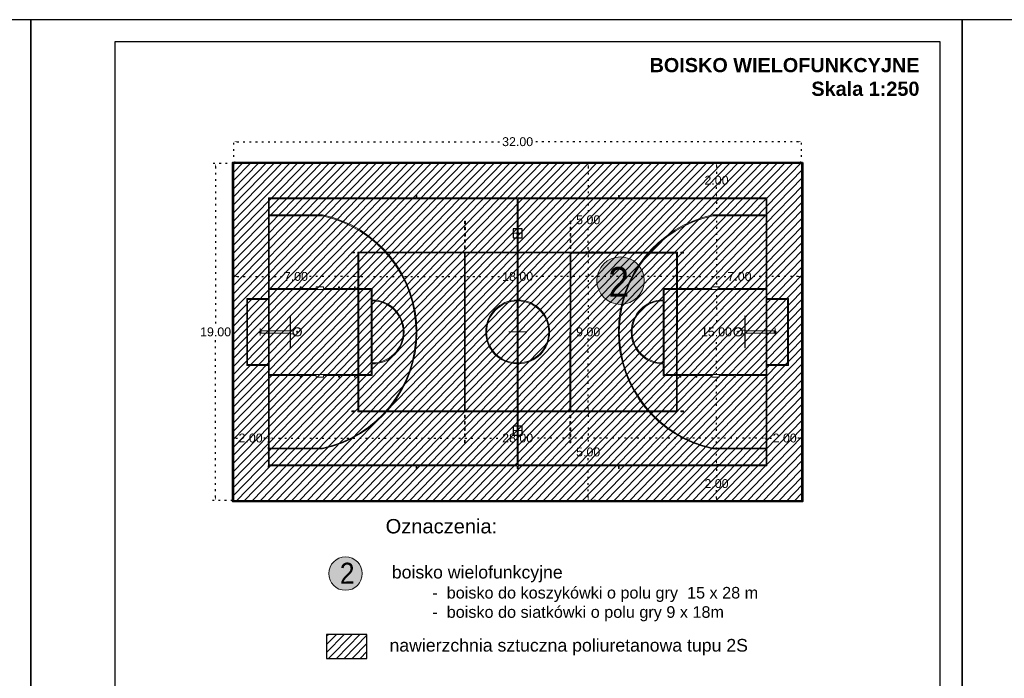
# Model space of a CAD drawing. Header units: millimetres. Extents: x 74583 to 75292, y 11361 to 11727.
# Tile 8 of 85: x 74839 to 74895, y 11690 to 11727. Entities that reach past the tile are written whole.
import ezdxf

# ---------------------------------------------------------------- set-up
doc = ezdxf.new("R2010")
doc.units = ezdxf.units.MM
for name, pattern in [('1', [0]), ('DASHED', [19.05, 12.7, -6.35]), ('DOT', [0.25, 0, -0.25])]:
    doc.linetypes.add(name, pattern=pattern)
for name, color, linetype, lineweight in [('_BOISKO_DO_KOSZA_MIĘTNE', 15, 'Continuous', 13), ('_BOISKO_DO_SIATKI', 15, 'Continuous', 13), ('widok', 144, 'Continuous', 18), ('WYMIAROWA', 143, 'Continuous', 5), ('wymiary', 250, 'Continuous', 5), ('z_krawężniki drogowe', 242, 'Continuous', 15)]:
    doc.layers.add(name, color=color, linetype=linetype, lineweight=lineweight)
for name, color, linetype in [('_FUNDAMENTYobrys', 7, 'DASHED'), ('boisko', 7, 'Continuous'), ('pzt zawsze widoczna', 7, 'Continuous')]:
    doc.layers.add(name, color=color, linetype=linetype)
doc.styles.add('ARIAL', font='ARIAL.TTF', dxfattribs={"width": 0.9})
doc.styles.get("Standard").update_dxf_attribs({"font": 'ARIAL.TTF'})
doc.dimstyles.get("Standard").update_dxf_attribs({"dimtxt": 0.5, "dimasz": 0.18, "dimexe": 0.18, "dimexo": 0.0625, "dimgap": 0.09, "dimtad": 0, "dimtih": 1, "dimtoh": 1, "dimzin": 0, "dimdsep": 46, "dimtxsty": 'Standard', "dimcen": 0.09, "dimadec": 0, "dimazin": 0, "dimtfac": 1, "dimtofl": 0, "dimtmove": 0, "dimatfit": 3, "dimfxl": 1, "dimtolj": 1, "dimtzin": 0, "dimarcsym": 0})

# ---------------------------------------------------------------- blocks, each defined once
blk = doc.blocks.new('A$C015C44AA')
at = {"layer": '_BOISKO_DO_KOSZA_MIĘTNE', "ltscale": 0.08}
for p, q in [((-0.199, 14.509), (0.201, 14.509)), ((-7.55, 14.05), (-7.55, 5.725)), ((-7.55, 14.05), (7.55, 14.05)), ((-7.55, 5.725), (-7.55, 14.05)), ((-7.5, 14), (-7.5, 0.025)), ((-7.5, 14), (-6.596, 14)), ((-6.596, 10.995), (-6.596, 14)), ((-6.546, 14), (-2.449, 14)), ((-6.546, 11.001), (-6.546, 14)), ((-2.949, 14), (-2.449, 14)), ((-2.449, 14), (-2.449, 12.25)), ((-2.399, 14), (2.401, 14)), ((-2.399, 14), (2.401, 14)), ((-2.399, 14), (-2.399, 8.25)), ((2.401, 14), (2.401, 8.25)), ((2.451, 14), (6.548, 14)), ((2.451, 14), (2.451, 12.25)), ((6.548, 11), (6.548, 14)), ((6.598, 10.995), (6.598, 14)), ((6.598, 14), (7.5, 14)), ((7.5, 14), (7.5, 0.025)), ((7.55, 14.05), (7.55, 5.725)), ((7.55, 5.725), (7.55, 14.05)), ((-0.9, 12.83), (0.9, 12.83)), ((-0.9, 12.8), (-0.9, 12.83)), ((-0.9, 12.8), (0.9, 12.8)), ((-0.899, 12.829), (0.901, 12.829)), ((-0.899, 12.799), (-0.899, 12.829)), ((-0.899, 12.799), (0.901, 12.799)), ((-0.098, 12.8), (-0.098, 12.65)), ((-0.097, 12.799), (-0.097, 12.649)), ((0.098, 12.8), (0.098, 12.65)), ((0.099, 12.799), (0.099, 12.649)), ((0.9, 12.8), (0.9, 12.83)), ((0.901, 12.799), (0.901, 12.829)), ((-2.449, 12.25), (-2.549, 12.25)), ((-2.549, 12.25), (-2.549, 12.2)), ((-0.063, 12.425), (0.066, 12.425)), ((-0.062, 12.424), (0.067, 12.424)), ((0, 12.489), (0, 12.361)), ((0.001, 12.489), (0.001, 12.36)), ((2.451, 12.25), (2.551, 12.25)), ((2.551, 12.25), (2.551, 12.2)), ((-2.549, 12.2), (-2.449, 12.2)), ((-2.449, 12.2), (-2.449, 11.35)), ((2.451, 12.2), (2.451, 11.35)), ((2.551, 12.2), (2.451, 12.2)), ((-2.549, 11.35), (-2.449, 11.35)), ((-2.549, 10.95), (-2.549, 11.35)), ((2.551, 11.35), (2.451, 11.35)), ((2.551, 10.95), (2.551, 11.35)), ((-2.549, 10.95), (-2.449, 10.95)), ((-2.449, 10.95), (-2.449, 10.1)), ((2.451, 10.95), (2.451, 10.1)), ((2.551, 10.95), (2.451, 10.95)), ((-2.549, 10.1), (-2.449, 10.1)), ((-2.549, 10.05), (-2.549, 10.1)), ((-2.549, 10.05), (-2.449, 10.05)), ((-2.449, 10.05), (-2.449, 9.2)), ((2.551, 10.1), (2.451, 10.1)), ((2.451, 10.05), (2.451, 9.2)), ((2.551, 10.05), (2.451, 10.05)), ((2.551, 10.05), (2.551, 10.1)), ((-2.549, 9.2), (-2.449, 9.2)), ((-2.549, 9.15), (-2.549, 9.2)), ((-2.549, 9.15), (-2.449, 9.15)), ((-2.449, 9.15), (-2.449, 8.2)), ((2.551, 9.2), (2.451, 9.2)), ((2.451, 9.15), (2.451, 8.2)), ((2.551, 9.15), (2.451, 9.15)), ((2.551, 9.15), (2.551, 9.2)), ((-2.449, 8.2), (-1.8, 8.2)), ((-2.399, 8.25), (2.401, 8.25)), ((-1.75, 8.2), (1.75, 8.2)), ((1.8, 8.2), (2.451, 8.2)), ((-7.55, 5.725), (-7.7, 5.725)), ((-7.7, 5.725), (-7.7, 5.675)), ((-7.7, 5.675), (-7.55, 5.675)), ((-7.55, 5.675), (-7.55, -5.675)), ((7.55, 5.725), (7.7, 5.725)), ((7.55, 5.675), (7.55, 0.025)), ((7.7, 5.675), (7.55, 5.675)), ((7.7, 5.725), (7.7, 5.675)), ((-7.5, 0.025), (-1.8, 0.025)), ((-1.75, 0.025), (1.75, 0.025)), ((-0.5, 0), (0.5, 0)), ((0, 0.5), (0, -0.5)), ((1.8, 0.025), (7.5, 0.025)), ((7.55, 0.025), (7.7, 0.025)), ((7.7, 0.025), (7.7, -0.025)), ((-7.5, -0.025), (-7.5, -14)), ((-7.5, -0.025), (-1.8, -0.025)), ((-1.75, -0.025), (1.75, -0.025)), ((1.8, -0.025), (7.5, -0.025)), ((7.5, -0.025), (7.5, -14)), ((7.55, -0.025), (7.7, -0.025)), ((7.55, -0.025), (7.55, -5.675)), ((-7.7, -5.725), (-7.7, -5.675)), ((-7.7, -5.675), (-7.55, -5.675)), ((-7.55, -5.725), (-7.7, -5.725)), ((-7.55, -5.725), (-7.55, -14.05)), ((7.7, -5.675), (7.55, -5.675)), ((7.55, -5.725), (7.55, -14.05)), ((7.55, -5.725), (7.7, -5.725)), ((7.7, -5.725), (7.7, -5.675)), ((-2.449, -8.2), (-1.8, -8.2)), ((-2.449, -9.15), (-2.449, -8.2)), ((-2.399, -8.25), (2.401, -8.25)), ((-2.399, -14), (-2.399, -8.25)), ((-1.75, -8.2), (1.75, -8.2)), ((1.8, -8.2), (2.451, -8.2)), ((2.401, -14), (2.401, -8.25)), ((2.451, -9.15), (2.451, -8.2)), ((-2.549, -9.15), (-2.449, -9.15)), ((-2.549, -9.15), (-2.549, -9.2)), ((-2.549, -9.2), (-2.449, -9.2)), ((-2.449, -10.05), (-2.449, -9.2)), ((2.551, -9.15), (2.451, -9.15)), ((2.451, -10.05), (2.451, -9.2)), ((2.551, -9.2), (2.451, -9.2)), ((2.551, -9.15), (2.551, -9.2)), ((-2.549, -10.05), (-2.449, -10.05)), ((-2.549, -10.05), (-2.549, -10.1)), ((-2.549, -10.1), (-2.449, -10.1)), ((-2.449, -10.95), (-2.449, -10.1)), ((2.551, -10.05), (2.451, -10.05)), ((2.451, -10.95), (2.451, -10.1)), ((2.551, -10.1), (2.451, -10.1)), ((2.551, -10.05), (2.551, -10.1)), ((-6.596, -10.995), (-6.596, -14)), ((-6.546, -11.001), (-6.546, -14)), ((-2.549, -10.95), (-2.449, -10.95)), ((-2.549, -10.95), (-2.549, -11.35)), ((2.551, -10.95), (2.451, -10.95)), ((2.551, -10.95), (2.551, -11.35)), ((6.548, -11), (6.548, -14)), ((6.598, -10.995), (6.598, -14)), ((-2.549, -11.35), (-2.449, -11.35)), ((-2.449, -12.2), (-2.449, -11.35)), ((2.451, -12.2), (2.451, -11.35)), ((2.551, -11.35), (2.451, -11.35)), ((-2.549, -12.25), (-2.549, -12.2)), ((-2.549, -12.2), (-2.449, -12.2)), ((2.551, -12.2), (2.451, -12.2)), ((2.551, -12.25), (2.551, -12.2)), ((-2.449, -12.25), (-2.549, -12.25)), ((-2.449, -14), (-2.449, -12.25)), ((-0.098, -12.8), (-0.098, -12.65)), ((-0.097, -12.799), (-0.097, -12.649)), ((-0.063, -12.425), (0.066, -12.425)), ((-0.062, -12.424), (0.067, -12.424)), ((0, -12.489), (0, -12.361)), ((0.001, -12.489), (0.001, -12.36)), ((0.098, -12.8), (0.098, -12.65)), ((0.099, -12.799), (0.099, -12.649)), ((2.451, -14), (2.451, -12.25)), ((2.451, -12.25), (2.551, -12.25)), ((-0.9, -12.8), (0.9, -12.8)), ((-0.9, -12.8), (-0.9, -12.83)), ((-0.9, -12.83), (0.9, -12.83)), ((-0.899, -12.799), (0.901, -12.799)), ((-0.899, -12.799), (-0.899, -12.829)), ((-0.899, -12.829), (0.901, -12.829)), ((0.9, -12.8), (0.9, -12.83)), ((0.901, -12.799), (0.901, -12.829)), ((-7.55, -14.05), (7.55, -14.05)), ((-7.5, -14), (-6.596, -14)), ((-6.546, -14), (-2.449, -14)), ((-2.949, -14), (-2.449, -14)), ((-2.399, -14), (2.401, -14)), ((-2.399, -14), (2.401, -14)), ((2.451, -14), (6.548, -14)), ((6.598, -14), (7.5, -14)), ((-0.199, -14.509), (0.201, -14.509))]:
    blk.add_line(p, q, dxfattribs=at)
at = {"layer": '_BOISKO_DO_KOSZA_MIĘTNE', "linetype": 'DASHED', "ltscale": 0.3}
for p, q in [((-0.059, 14.509), (-0.059, 12.829)), ((0.061, 14.509), (0.061, 12.829)), ((-0.059, -14.509), (-0.059, -12.829)), ((0.061, -14.509), (0.061, -12.829))]:
    blk.add_line(p, q, dxfattribs=at)
at = {"layer": '_BOISKO_DO_KOSZA_MIĘTNE', "ltscale": 0.08}
for centre, radius in [((0.001, 14.509), 0.06), ((0, 12.425), 0.245), ((0.001, 12.424), 0.245), ((0, 12.425), 0.225), ((0.001, 12.424), 0.225), ((0, -12.425), 0.245), ((0.001, -12.424), 0.245), ((0, -12.425), 0.225), ((0.001, -12.424), 0.225), ((0.001, -14.509), 0.06)]:
    blk.add_circle(centre, radius, dxfattribs=at)
for centre, radius, start, end in [((0.001, 12.425), 6.75, 192.2287, 347.769), ((0.001, 12.425), 6.7, 192.2287, 347.769), ((0, 8.2), 1.8, 180, 0), ((0, 8.2), 1.75, 180, 0), ((0, 0), 1.8, 0.7958, 179.2042), ((0, 0), 1.75, 0.8185, 179.1815), ((0, 0), 1.8, 180.7958, 359.2042), ((0, 0), 1.75, 180.8185, 359.1815), ((0.001, -12.425), 6.75, 12.231, 167.7713), ((0.001, -12.425), 6.7, 12.231, 167.7713), ((0, -8.2), 1.8, 0, 180), ((0, -8.2), 1.75, 0, 180)]:
    blk.add_arc(centre, radius, start, end, dxfattribs=at)
blk = doc.blocks.new('*D428')
at = {"color": 0, "linetype": 'DOT', "lineweight": -2}
for p, q in [((74851.115, 11701.988), (74851.115, 11703.835)), ((74853.116, 11701.988), (74853.116, 11703.835)), ((74851.295, 11703.655), (74851.372, 11703.655)), ((74852.936, 11703.655), (74852.858, 11703.655))]:
    blk.add_line(p, q, dxfattribs=at)
at = {"color": 0, "linetype": '1'}
for points in [[(74851.295, 11703.685), (74851.295, 11703.625), (74851.115, 11703.655)], [(74852.936, 11703.625), (74852.936, 11703.685), (74853.116, 11703.655)]]:
    blk.add_solid(points, dxfattribs=at)
at = {"layer": 'Defpoints', "color": 0, "linetype": '1'}
for p in [(74853.116, 11703.655), (74851.115, 11701.925), (74853.116, 11701.925)]:
    blk.add_point(p, dxfattribs=at)
at = {"color": 0, "linetype": '1', "insert": (74852.115, 11703.655), "char_height": 0.5, "attachment_point": 5}
blk.add_mtext('\\A1;2.00', dxfattribs=at)
blk = doc.blocks.new('*D429')
at = {"color": 0, "linetype": 'DOT', "lineweight": -2}
for p, q in [((74853.166, 11703.645), (74853.166, 11703.836)), ((74881.167, 11703.577), (74881.167, 11703.836)), ((74853.346, 11703.656), (74866.229, 11703.656)), ((74880.987, 11703.656), (74868.103, 11703.656))]:
    blk.add_line(p, q, dxfattribs=at)
at = {"color": 0, "linetype": '1'}
for points in [[(74853.346, 11703.686), (74853.346, 11703.626), (74853.166, 11703.656)], [(74880.987, 11703.626), (74880.987, 11703.686), (74881.167, 11703.656)]]:
    blk.add_solid(points, dxfattribs=at)
at = {"layer": 'Defpoints', "color": 0, "linetype": '1'}
for p in [(74853.166, 11703.582), (74881.167, 11703.515)]:
    blk.add_point(p, dxfattribs=at)
at = {"layer": 'Defpoints', "color": 0, "linetype": '1', "lineweight": 9}
blk.add_point((74881.167, 11703.656), dxfattribs=at)
at = {"color": 0, "linetype": '1', "insert": (74867.166, 11703.656), "char_height": 0.5, "attachment_point": 5}
blk.add_mtext('\\A1;28.00', dxfattribs=at)
blk = doc.blocks.new('*D430')
at = {"color": 0, "linetype": 'DOT', "lineweight": -2}
for p, q in [((74881.216, 11703.53), (74881.216, 11703.835)), ((74883.216, 11703.403), (74883.216, 11703.835)), ((74881.396, 11703.655), (74881.473, 11703.655)), ((74883.036, 11703.655), (74882.958, 11703.655))]:
    blk.add_line(p, q, dxfattribs=at)
at = {"color": 0, "linetype": '1'}
for points in [[(74881.396, 11703.685), (74881.396, 11703.625), (74881.216, 11703.655)], [(74883.036, 11703.625), (74883.036, 11703.685), (74883.216, 11703.655)]]:
    blk.add_solid(points, dxfattribs=at)
at = {"layer": 'Defpoints', "color": 0, "linetype": '1'}
for p in [(74881.216, 11703.468), (74883.216, 11703.655), (74883.216, 11703.34)]:
    blk.add_point(p, dxfattribs=at)
at = {"color": 0, "linetype": '1', "insert": (74882.216, 11703.655), "char_height": 0.5, "attachment_point": 5}
blk.add_mtext('\\A1;2.00', dxfattribs=at)
blk = doc.blocks.new('*D431')
at = {"color": 0, "linetype": 'DOT', "lineweight": -2}
for p, q in [((74878.5, 11702.088), (74878.194, 11702.088)), ((74878.374, 11701.908), (74878.374, 11701.432)), ((74878.374, 11700.266), (74878.374, 11700.741)), ((74878.508, 11700.086), (74878.194, 11700.086))]:
    blk.add_line(p, q, dxfattribs=at)
at = {"color": 0, "linetype": '1'}
for points in [[(74878.404, 11701.908), (74878.344, 11701.908), (74878.374, 11702.088)], [(74878.344, 11700.266), (74878.404, 11700.266), (74878.374, 11700.086)]]:
    blk.add_solid(points, dxfattribs=at)
at = {"layer": 'Defpoints', "color": 0, "linetype": '1'}
for p in [(74878.374, 11702.088), (74878.562, 11702.088), (74878.571, 11700.086)]:
    blk.add_point(p, dxfattribs=at)
at = {"color": 0, "linetype": '1', "insert": (74878.374, 11701.087), "char_height": 0.5, "attachment_point": 5}
blk.add_mtext('\\A1;2.00', dxfattribs=at)
blk = doc.blocks.new('*D432')
at = {"color": 0, "linetype": 'DOT', "lineweight": -2}
for p, q in [((74878.393, 11717.138), (74878.194, 11717.138)), ((74878.374, 11716.958), (74878.374, 11709.983)), ((74878.374, 11702.318), (74878.374, 11709.293)), ((74878.517, 11702.138), (74878.194, 11702.138))]:
    blk.add_line(p, q, dxfattribs=at)
at = {"color": 0, "linetype": '1'}
for points in [[(74878.404, 11716.958), (74878.344, 11716.958), (74878.374, 11717.138)], [(74878.344, 11702.318), (74878.404, 11702.318), (74878.374, 11702.138)]]:
    blk.add_solid(points, dxfattribs=at)
at = {"layer": 'Defpoints', "color": 0, "linetype": '1', "lineweight": 9}
blk.add_point((74878.374, 11717.138), dxfattribs=at)
at = {"layer": 'Defpoints', "color": 0, "linetype": '1'}
for p in [(74878.455, 11717.138), (74878.579, 11702.138)]:
    blk.add_point(p, dxfattribs=at)
at = {"color": 0, "linetype": '1', "insert": (74878.374, 11709.638), "char_height": 0.5, "attachment_point": 5}
blk.add_mtext('\\A1;15.00', dxfattribs=at)
blk = doc.blocks.new('*D433')
at = {"color": 0, "linetype": 'DOT', "lineweight": -2}
for p, q in [((74878.508, 11719.184), (74878.194, 11719.184)), ((74878.374, 11719.004), (74878.374, 11718.529)), ((74878.374, 11717.363), (74878.374, 11717.838)), ((74878.45, 11717.183), (74878.194, 11717.183))]:
    blk.add_line(p, q, dxfattribs=at)
at = {"color": 0, "linetype": '1'}
for points in [[(74878.404, 11719.004), (74878.344, 11719.004), (74878.374, 11719.184)], [(74878.344, 11717.363), (74878.404, 11717.363), (74878.374, 11717.183)]]:
    blk.add_solid(points, dxfattribs=at)
at = {"layer": 'Defpoints', "color": 0, "linetype": '1'}
for p in [(74878.374, 11719.184), (74878.57, 11719.184), (74878.513, 11717.183)]:
    blk.add_point(p, dxfattribs=at)
at = {"color": 0, "linetype": '1', "insert": (74878.374, 11718.184), "char_height": 0.5, "attachment_point": 5}
blk.add_mtext('\\A1;2.00', dxfattribs=at)
blk = doc.blocks.new('A$C6781205A')
at = {"layer": '_BOISKO_DO_SIATKI', "color": 7, "ltscale": 0.08}
for p, q in [((-4.497, 9.026), (-4.503, -8.974)), ((-4.497, 9.026), (4.503, 9.024)), ((-4.447, 8.976), (-4.449, 3.026)), ((-4.447, 8.976), (4.453, 8.974)), ((4.453, 8.974), (4.451, 3.024)), ((4.503, 9.024), (4.497, -8.976)), ((-4.449, 2.976), (-4.45, 0.051)), ((-4.449, 3.026), (4.451, 3.024)), ((-4.449, 2.976), (4.451, 2.974)), ((4.451, 2.974), (4.45, 0.049)), ((-5.3, 0.027), (-5.82, 0.027)), ((-5.56, 0.287), (-5.56, -0.233)), ((-4.45, 0.001), (-4.451, -2.924)), ((-4.45, 0.051), (4.45, 0.049)), ((-4.45, 0.001), (4.45, -0.001)), ((5.3, 0.023), (5.82, 0.023)), ((5.56, 0.283), (5.56, -0.237)), ((4.45, -0.001), (4.449, -2.926)), ((-4.451, -2.974), (-4.453, -8.924)), ((-4.451, -2.924), (4.449, -2.926)), ((-4.451, -2.974), (4.449, -2.976)), ((4.449, -2.976), (4.447, -8.926)), ((-4.503, -8.974), (4.497, -8.976)), ((-4.453, -8.924), (4.447, -8.926))]:
    blk.add_line(p, q, dxfattribs=at)
for points in [[(-4.447, 9.376), (-4.447, 9.226), (-4.497, 9.226), (-4.497, 9.376)], [(4.453, 9.374), (4.453, 9.224), (4.503, 9.224), (4.503, 9.374)], [(-6.249, 3.027), (-6.099, 3.027), (-6.099, 2.977), (-6.249, 2.977)], [(-5.899, 3.027), (-5.749, 3.027), (-5.749, 2.977), (-5.899, 2.977)], [(-5.549, 3.027), (-5.399, 3.027), (-5.399, 2.977), (-5.549, 2.977)], [(-5.199, 3.027), (-5.049, 3.027), (-5.049, 2.977), (-5.199, 2.977)], [(-4.849, 3.026), (-4.699, 3.026), (-4.699, 2.976), (-4.849, 2.976)], [(4.851, 3.024), (4.701, 3.024), (4.701, 2.974), (4.851, 2.974)], [(5.201, 3.023), (5.051, 3.023), (5.051, 2.973), (5.201, 2.973)], [(5.551, 3.023), (5.401, 3.023), (5.401, 2.973), (5.551, 2.973)], [(5.901, 3.023), (5.751, 3.023), (5.751, 2.973), (5.901, 2.973)], [(6.251, 3.023), (6.101, 3.023), (6.101, 2.973), (6.251, 2.973)], [(-6.251, -2.973), (-6.101, -2.973), (-6.101, -2.923), (-6.251, -2.923)], [(-5.901, -2.973), (-5.751, -2.973), (-5.751, -2.923), (-5.901, -2.923)], [(-5.551, -2.973), (-5.401, -2.973), (-5.401, -2.923), (-5.551, -2.923)], [(-5.201, -2.973), (-5.051, -2.973), (-5.051, -2.923), (-5.201, -2.923)], [(-4.851, -2.974), (-4.701, -2.974), (-4.701, -2.924), (-4.851, -2.924)], [(4.849, -2.976), (4.699, -2.976), (4.699, -2.926), (4.849, -2.926)], [(5.199, -2.977), (5.049, -2.977), (5.049, -2.927), (5.199, -2.927)], [(5.549, -2.977), (5.399, -2.977), (5.399, -2.927), (5.549, -2.927)], [(5.899, -2.977), (5.749, -2.977), (5.749, -2.927), (5.899, -2.927)], [(6.249, -2.977), (6.099, -2.977), (6.099, -2.927), (6.249, -2.927)], [(-4.453, -9.324), (-4.453, -9.174), (-4.503, -9.174), (-4.503, -9.324)], [(4.447, -9.326), (4.447, -9.176), (4.497, -9.176), (4.497, -9.326)]]:
    blk.add_lwpolyline(points, close=True, dxfattribs=at)
for centre in [(-5.56, 0.027), (5.56, 0.023)]:
    blk.add_circle(centre, 0.06, dxfattribs=at)
at = {"layer": '_FUNDAMENTYobrys', "color": 7}
for points in [[(-5.31, -0.223), (-5.31, 0.277), (-5.81, 0.277), (-5.81, -0.223)], [(5.81, -0.227), (5.81, 0.273), (5.31, 0.273), (5.31, -0.227)]]:
    blk.add_lwpolyline(points, close=True, dxfattribs=at)
blk = doc.blocks.new('*D434')
at = {"color": 0, "linetype": 'DOT', "lineweight": -2}
for p, q in [((74858.167, 11713.256), (74858.167, 11712.585)), ((74851.169, 11712.853), (74851.169, 11712.585)), ((74851.349, 11712.765), (74853.932, 11712.765)), ((74857.987, 11712.765), (74855.404, 11712.765))]:
    blk.add_line(p, q, dxfattribs=at)
at = {"color": 0, "linetype": '1'}
for points in [[(74851.349, 11712.795), (74851.349, 11712.735), (74851.169, 11712.765)], [(74857.987, 11712.735), (74857.987, 11712.795), (74858.167, 11712.765)]]:
    blk.add_solid(points, dxfattribs=at)
at = {"layer": 'Defpoints', "color": 0, "linetype": '1'}
for p in [(74858.167, 11713.319), (74851.169, 11712.915)]:
    blk.add_point(p, dxfattribs=at)
at = {"layer": 'Defpoints', "color": 0, "linetype": '1', "lineweight": 9}
blk.add_point((74858.167, 11712.765), dxfattribs=at)
at = {"color": 0, "linetype": '1', "insert": (74854.668, 11712.765), "char_height": 0.5, "attachment_point": 5}
blk.add_mtext('\\A1;7.00', dxfattribs=at)
blk = doc.blocks.new('*D435')
at = {"color": 0, "linetype": 'DOT', "lineweight": -2}
for p, q in [((74858.167, 11713.256), (74858.167, 11712.585)), ((74858.347, 11712.765), (74866.257, 11712.765)), ((74875.986, 11712.765), (74868.076, 11712.765)), ((74876.166, 11712.564), (74876.166, 11712.945))]:
    blk.add_line(p, q, dxfattribs=at)
at = {"color": 0, "linetype": '1'}
for points in [[(74858.347, 11712.795), (74858.347, 11712.735), (74858.167, 11712.765)], [(74875.986, 11712.735), (74875.986, 11712.795), (74876.166, 11712.765)]]:
    blk.add_solid(points, dxfattribs=at)
at = {"layer": 'Defpoints', "color": 0, "linetype": '1'}
for p in [(74858.167, 11713.319), (74876.166, 11712.502)]:
    blk.add_point(p, dxfattribs=at)
at = {"layer": 'Defpoints', "color": 0, "linetype": '1', "lineweight": 9}
blk.add_point((74876.166, 11712.765), dxfattribs=at)
at = {"color": 0, "linetype": '1', "insert": (74867.167, 11712.765), "char_height": 0.5, "attachment_point": 5}
blk.add_mtext('\\A1;18.00', dxfattribs=at)
blk = doc.blocks.new('*D436')
at = {"color": 0, "linetype": 'DOT', "lineweight": -2}
for p, q in [((74876.166, 11712.564), (74876.166, 11712.945)), ((74876.346, 11712.765), (74878.929, 11712.765)), ((74882.985, 11712.765), (74880.402, 11712.765)), ((74883.165, 11712.711), (74883.165, 11712.945))]:
    blk.add_line(p, q, dxfattribs=at)
at = {"color": 0, "linetype": '1'}
for points in [[(74876.346, 11712.795), (74876.346, 11712.735), (74876.166, 11712.765)], [(74882.985, 11712.735), (74882.985, 11712.795), (74883.165, 11712.765)]]:
    blk.add_solid(points, dxfattribs=at)
at = {"layer": 'Defpoints', "color": 0, "linetype": '1', "lineweight": 9}
blk.add_point((74883.165, 11712.765), dxfattribs=at)
at = {"layer": 'Defpoints', "color": 0, "linetype": '1'}
for p in [(74883.165, 11712.648), (74876.166, 11712.502)]:
    blk.add_point(p, dxfattribs=at)
at = {"color": 0, "linetype": '1', "insert": (74879.666, 11712.765), "char_height": 0.5, "attachment_point": 5}
blk.add_mtext('\\A1;7.00', dxfattribs=at)
blk = doc.blocks.new('*D437')
at = {"color": 0, "linetype": 'DOT', "lineweight": -2}
for p, q in [((74871.276, 11705.137), (74870.963, 11705.137)), ((74871.143, 11704.957), (74871.143, 11703.215)), ((74871.143, 11700.316), (74871.143, 11702.524)), ((74871.553, 11700.136), (74870.963, 11700.136))]:
    blk.add_line(p, q, dxfattribs=at)
at = {"color": 0, "linetype": '1'}
for points in [[(74871.173, 11704.957), (74871.113, 11704.957), (74871.143, 11705.137)], [(74871.113, 11700.316), (74871.173, 11700.316), (74871.143, 11700.136)]]:
    blk.add_solid(points, dxfattribs=at)
at = {"layer": 'Defpoints', "color": 0, "linetype": '1'}
for p in [(74871.143, 11705.137), (74871.339, 11705.137), (74871.616, 11700.136)]:
    blk.add_point(p, dxfattribs=at)
at = {"color": 0, "linetype": '1', "insert": (74871.143, 11702.869), "char_height": 0.5, "attachment_point": 5}
blk.add_mtext('\\A1;5.00', dxfattribs=at)
blk = doc.blocks.new('*D438')
at = {"color": 0, "linetype": 'DOT', "lineweight": -2}
for p, q in [((74871.433, 11714.136), (74870.963, 11714.136)), ((74871.143, 11713.956), (74871.143, 11709.982)), ((74871.143, 11705.317), (74871.143, 11709.291)), ((74871.276, 11705.137), (74870.963, 11705.137))]:
    blk.add_line(p, q, dxfattribs=at)
at = {"color": 0, "linetype": '1'}
for points in [[(74871.173, 11713.956), (74871.113, 11713.956), (74871.143, 11714.136)], [(74871.113, 11705.317), (74871.173, 11705.317), (74871.143, 11705.137)]]:
    blk.add_solid(points, dxfattribs=at)
at = {"layer": 'Defpoints', "color": 0, "linetype": '1'}
for p in [(74871.143, 11714.136), (74871.495, 11714.136), (74871.339, 11705.137)]:
    blk.add_point(p, dxfattribs=at)
at = {"color": 0, "linetype": '1', "insert": (74871.143, 11709.637), "char_height": 0.5, "attachment_point": 5}
blk.add_mtext('\\A1;9.00', dxfattribs=at)
blk = doc.blocks.new('*D439')
at = {"color": 0, "linetype": 'DOT', "lineweight": -2}
for p, q in [((74871.537, 11719.137), (74870.963, 11719.137)), ((74871.143, 11718.957), (74871.143, 11716.303)), ((74871.143, 11714.316), (74871.143, 11715.613)), ((74872.148, 11714.136), (74870.963, 11714.136))]:
    blk.add_line(p, q, dxfattribs=at)
at = {"color": 0, "linetype": '1'}
for points in [[(74871.173, 11718.957), (74871.113, 11718.957), (74871.143, 11719.137)], [(74871.113, 11714.316), (74871.173, 11714.316), (74871.143, 11714.136)]]:
    blk.add_solid(points, dxfattribs=at)
at = {"layer": 'Defpoints', "color": 0, "linetype": '1'}
for p in [(74871.143, 11719.137), (74871.599, 11719.137), (74872.211, 11714.136)]:
    blk.add_point(p, dxfattribs=at)
at = {"color": 0, "linetype": '1', "insert": (74871.143, 11715.958), "char_height": 0.5, "attachment_point": 5}
blk.add_mtext('\\A1;5.00', dxfattribs=at)
blk = doc.blocks.new('*D443')
at = {"color": 0, "linetype": 'DOT', "lineweight": -2}
for p, q in [((74851.166, 11719.499), (74851.166, 11720.539)), ((74851.346, 11720.359), (74866.233, 11720.359)), ((74882.985, 11720.359), (74868.098, 11720.359)), ((74883.165, 11719.499), (74883.165, 11720.539))]:
    blk.add_line(p, q, dxfattribs=at)
at = {"color": 0, "linetype": '1'}
for points in [[(74851.346, 11720.389), (74851.346, 11720.329), (74851.166, 11720.359)], [(74882.985, 11720.329), (74882.985, 11720.389), (74883.165, 11720.359)]]:
    blk.add_solid(points, dxfattribs=at)
at = {"layer": 'Defpoints', "color": 0, "linetype": '1', "lineweight": 9}
blk.add_point((74883.165, 11720.359), dxfattribs=at)
at = {"layer": 'Defpoints', "color": 0, "linetype": '1'}
for p in [(74851.166, 11719.437), (74883.165, 11719.437)]:
    blk.add_point(p, dxfattribs=at)
at = {"color": 0, "linetype": '1', "insert": (74867.165, 11720.359), "char_height": 0.5, "attachment_point": 5}
blk.add_mtext('\\A1;32.00', dxfattribs=at)
blk = doc.blocks.new('*D444')
at = {"color": 0, "linetype": 'DOT', "lineweight": -2}
for p, q in [((74850.802, 11719.138), (74849.961, 11719.138)), ((74850.141, 11718.958), (74850.141, 11709.983)), ((74850.141, 11700.318), (74850.141, 11709.292)), ((74851.102, 11700.138), (74849.961, 11700.138))]:
    blk.add_line(p, q, dxfattribs=at)
at = {"color": 0, "linetype": '1'}
for points in [[(74850.171, 11718.958), (74850.111, 11718.958), (74850.141, 11719.138)], [(74850.111, 11700.318), (74850.171, 11700.318), (74850.141, 11700.138)]]:
    blk.add_solid(points, dxfattribs=at)
at = {"layer": 'Defpoints', "color": 0, "linetype": '1', "lineweight": 9}
blk.add_point((74850.141, 11719.138), dxfattribs=at)
at = {"layer": 'Defpoints', "color": 0, "linetype": '1'}
for p in [(74850.865, 11719.138), (74851.165, 11700.138)]:
    blk.add_point(p, dxfattribs=at)
at = {"color": 0, "linetype": '1', "insert": (74850.141, 11709.638), "char_height": 0.5, "attachment_point": 5}
blk.add_mtext('\\A1;19.00', dxfattribs=at)

msp = doc.modelspace()

# ---------------------------------------------------------------- hatches: boundary and pattern name
at = {"lineweight": 9}
h = msp.add_hatch(dxfattribs=at)
h.set_pattern_fill('ANSI31', color=20, scale=0.1, angle=180.7789, style=0)
h.set_pattern_definition([(225.77886667, (62929.07683, 85833.4717), (0.2275374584, -0.2214338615), [])])
h.paths.add_polyline_path([(74883.216, 11719.187), (74883.216, 11700.087), (74851.115, 11700.087), (74851.115, 11719.187)])
h = msp.add_hatch(dxfattribs=at)
h.set_pattern_fill('ANSI31', color=20, scale=0.1, angle=180.7789, style=0)
h.set_pattern_definition([(225.77886667, (62935.19815, 85836.4575), (0.2275374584, -0.2214338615), [])])
h.paths.add_polyline_path([(74858.666, 11691.231), (74858.666, 11692.592), (74856.398, 11692.592), (74856.398, 11691.231)])
at = {"layer": 'wymiary', "transparency": 33554687}
h = msp.add_hatch(color=256, dxfattribs=at)
h.dxf.hatch_style = 1
h.set_gradient(color1=(255, 255, 0), color2=(254, 252, 33), centered=1, one_color=1, tint=0.565065)
edge = h.paths.add_edge_path()
edge.add_arc((74872.965, 11712.529), 1.337, 0, 360)
h = msp.add_hatch(color=256, dxfattribs=at)
h.dxf.hatch_style = 1
h.set_gradient(color1=(255, 255, 0), color2=(254, 252, 33), centered=1, one_color=1, tint=0.565065)
edge = h.paths.add_edge_path()
edge.add_arc((74857.464, 11696.017), 0.944, 0, 360)

# ---------------------------------------------------------------- linework, layer by layer
at = {"color": 7}
for points in [[(74839.725, 11652.989), (74839.725, 11727.239), (74734.725, 11727.239), (74734.725, 11652.989)], [(74839.725, 11652.989), (74839.725, 11727.239), (74734.725, 11727.239), (74734.725, 11652.989)], [(74892.225, 11652.989), (74892.225, 11727.239), (74839.725, 11727.239), (74839.725, 11652.989)], [(74892.225, 11652.989), (74892.225, 11727.239), (74839.725, 11727.239), (74839.725, 11652.989)], [(74997.225, 11652.989), (74997.225, 11727.239), (74892.225, 11727.239), (74892.225, 11652.989)], [(74844.463, 11725.989), (74844.463, 11654.239), (74890.975, 11654.239), (74890.975, 11725.989)]]:
    msp.add_lwpolyline(points, close=True, dxfattribs=at)
at = {"layer": 'boisko', "color": 7, "linetype": 'Continuous', "lineweight": 9}
for points in [[(74851.894, 11707.752), (74851.895, 11711.517)], [(74853.111, 11711.516), (74851.895, 11711.517)], [(74851.944, 11707.807), (74851.945, 11711.467)], [(74853.111, 11711.466), (74851.945, 11711.467)], [(74881.216, 11711.516), (74882.431, 11711.517)], [(74881.216, 11711.466), (74882.381, 11711.467)], [(74882.383, 11707.807), (74882.381, 11711.467)], [(74882.433, 11707.752), (74882.431, 11711.517)], [(74853.111, 11707.751), (74851.894, 11707.752)], [(74853.111, 11707.806), (74851.944, 11707.807)], [(74881.216, 11707.806), (74882.383, 11707.807)], [(74881.216, 11707.751), (74882.433, 11707.752)]]:
    msp.add_lwpolyline(points, dxfattribs=at)
at = {"layer": 'pzt zawsze widoczna', "color": 250, "lineweight": -3, "elevation": -10.06}
msp.add_lwpolyline([(74858.666, 11691.231), (74858.666, 11692.592), (74856.398, 11692.592), (74856.398, 11691.231)], close=True, dxfattribs=at)
at = {"layer": 'widok', "color": 7}
for centre, radius in [((74872.965, 11712.529), 1.337), ((74857.464, 11696.017), 0.944)]:
    msp.add_circle(centre, radius, dxfattribs=at)
at = {"layer": 'wymiary'}
for p, q in [((74851.221, 11719.236), (74851.221, 11719.186)), ((74883.11, 11719.236), (74883.11, 11719.186)), ((74867.191, 11709.638), (74867.141, 11709.638)), ((74851.221, 11700.037), (74851.221, 11700.087)), ((74883.11, 11700.037), (74883.11, 11700.087))]:
    msp.add_line(p, q, dxfattribs=at)
at = {"layer": 'wymiary', "lineweight": 40}
msp.add_lwpolyline([(74883.216, 11719.187), (74883.216, 11700.087), (74851.115, 11700.087), (74851.115, 11719.187)], close=True, dxfattribs=at)
at = {"layer": 'z_krawężniki drogowe'}
for points in [[(74883.216, 11719.187), (74851.116, 11719.187), (74851.115, 11700.087), (74883.216, 11700.087)], [(74883.166, 11719.137), (74851.166, 11719.137), (74851.163, 11700.137), (74883.166, 11700.137)]]:
    msp.add_lwpolyline(points, close=True, dxfattribs=at)

# ---------------------------------------------------------------- block references
at = {"layer": 'WYMIAROWA', "rotation": 270}
msp.add_blockref('A$C6781205A', (74867.141, 11709.638), dxfattribs=at)
at = {"layer": 'wymiary', "rotation": 270}
msp.add_blockref('A$C015C44AA', (74867.166, 11709.638), dxfattribs=at)

# ---------------------------------------------------------------- texts
at = {"layer": 'pzt zawsze widoczna', "color": 7, "attachment_point": 3, "style": 'ARIAL'}
for s, insert, char_height, width in [('\\pxql;{\\W1;Oznaczenia:}', (74865.973, 11699.092), 0.81, 6.24686), ('\\pxql;{\\W1;boisko wielofunkcyjne \\P\\H0.916705x;\\C256;         -  boisko do koszykówki o polu gry  15 x 28 m\\H1.132x; \\P\\H0.88342x;         -  boisko do siatkówki o polu gry 9 x 18m\\P      \\P\\W0.9;       }', (74894.002, 11696.454, -10.06), 0.7128, 33.92714), ('\\pxql;{\\W1;nawierzchnia sztuczna poliuretanowa tupu 2S}', (74893.87, 11692.333, -10.06), 0.7128, 33.92714)]:
    msp.add_mtext(s, dxfattribs=dict(at, insert=insert, char_height=char_height, width=width))
at = {"layer": 'widok', "color": 7, "linetype": '1', "style": 'ARIAL'}
for insert, char_height, width, attachment_point, rotation in [((74873.449, 11711.622), 1.68, 0.52818, 9, 0.2168), ((74857.142, 11696.626), 1.186, 0.18937, 1, 0.3187)]:
    msp.add_mtext('2', dxfattribs=dict(at, insert=insert, char_height=char_height, width=width, attachment_point=attachment_point, rotation=rotation))
at = {"layer": 'wymiary', "color": 0, "linetype": '1', "lineweight": 9, "insert": (74874.144, 11725.079), "char_height": 0.8, "width": 15.66682, "attachment_point": 1}
msp.add_mtext('\\pxqr;{\\fArial|b1|i0|c238|p34;BOISKO WIELOFUNKCYJNE\\PSkala 1:250}', dxfattribs=at)

# ---------------------------------------------------------------- dimensions: what is measured, and where the dimension line sits
at = {"color": 7}
for base, p1, p2, picture, middle in [((74883.165, 11720.359), (74851.166, 11719.437), (74883.165, 11719.437), '*D443', (74867.165, 11720.359)), ((74858.167, 11712.765), (74851.169, 11712.915), (74858.167, 11713.319), '*D434', (74854.668, 11712.765)), ((74876.166, 11712.765), (74858.167, 11713.319), (74876.166, 11712.502), '*D435', (74867.167, 11712.765)), ((74883.165, 11712.765), (74876.166, 11712.502), (74883.165, 11712.648), '*D436', (74879.666, 11712.765)), ((74881.167, 11703.656), (74853.166, 11703.582), (74881.167, 11703.515), '*D429', (74867.166, 11703.656))]:
    dim = msp.add_linear_dim(base=base, p1=p1, p2=p2, dimstyle='Standard', dxfattribs=at)
    dim.commit()
    dim.dimension.update_dxf_attribs({"geometry": picture, "text_midpoint": middle})
for base, p1, p2, picture, middle in [((74850.141, 11719.138), (74851.165, 11700.138), (74850.865, 11719.138), '*D444', (74850.141, 11709.638)), ((74878.374, 11719.184), (74878.513, 11717.183), (74878.57, 11719.184), '*D433', (74878.374, 11718.184)), ((74878.374, 11717.138), (74878.579, 11702.138), (74878.455, 11717.138), '*D432', (74878.374, 11709.638)), ((74871.143, 11714.136), (74871.339, 11705.137), (74871.495, 11714.136), '*D438', (74871.143, 11709.637)), ((74878.374, 11702.088), (74878.571, 11700.086), (74878.562, 11702.088), '*D431', (74878.374, 11701.087))]:
    dim = msp.add_linear_dim(base=base, p1=p1, p2=p2, angle=90, dimstyle='Standard', dxfattribs=at)
    dim.commit()
    dim.dimension.update_dxf_attribs({"geometry": picture, "text_midpoint": middle})
for base, p1, p2, picture, middle in [((74871.143, 11719.137), (74872.211, 11714.136), (74871.599, 11719.137), '*D439', (74871.143, 11715.958)), ((74871.143, 11705.137), (74871.616, 11700.136), (74871.339, 11705.137), '*D437', (74871.143, 11702.869))]:
    dim = msp.add_linear_dim(base=base, p1=p1, p2=p2, angle=90, dimstyle='Standard', dxfattribs=at)
    dim.commit()
    dim.dimension.update_dxf_attribs({"geometry": picture, "text_midpoint": middle, "dimtype": 160})
for base, p1, p2, picture, middle in [((74853.116, 11703.655), (74851.115, 11701.925), (74853.116, 11701.925), '*D428', (74852.115, 11703.655)), ((74883.216, 11703.655), (74881.216, 11703.468), (74883.216, 11703.34), '*D430', (74882.216, 11703.655))]:
    dim = msp.add_linear_dim(base=base, p1=p1, p2=p2, dimstyle='Standard', dxfattribs=at)
    dim.commit()
    dim.dimension.update_dxf_attribs({"geometry": picture, "text_midpoint": middle, "dimtype": 160})

doc.saveas('drawing.dxf')
